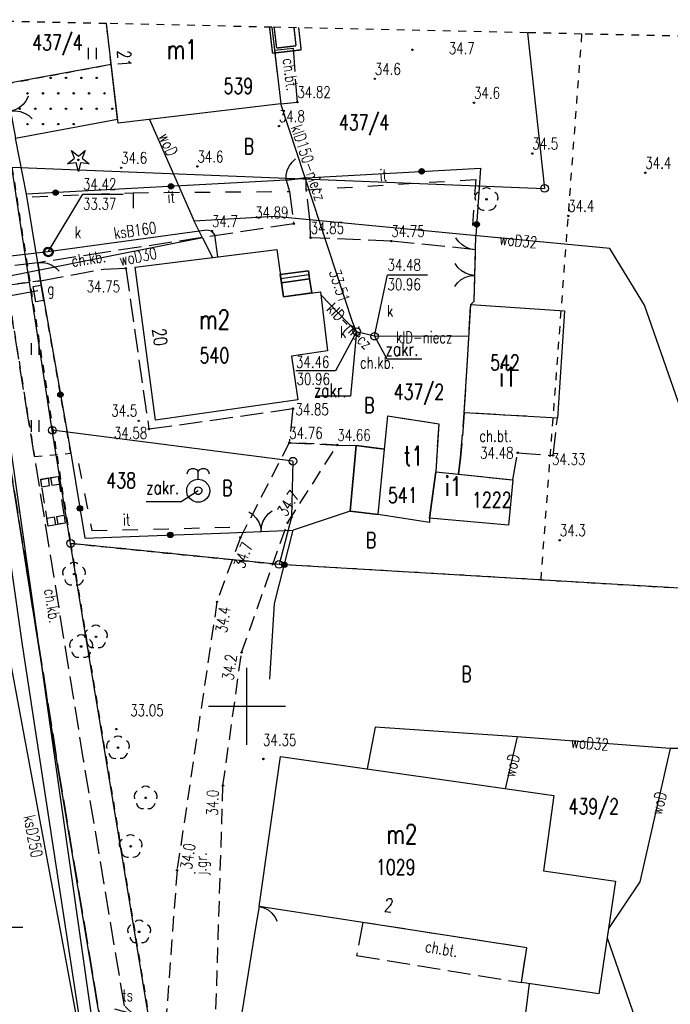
# Model space of a CAD drawing. Header units: millimetres. Extents: x 1427 to 82594, y 2364 to 16149.
# Tile 12 of 58: x 1527 to 1570, y 2451 to 2515. Entities that reach past the tile are written whole.
import ezdxf
from ezdxf.enums import TextEntityAlignment as Align

# ---------------------------------------------------------------- set-up
doc = ezdxf.new("R2010")
doc.units = ezdxf.units.MM
for name, pattern in [('1', [2, 1, -1]), ('2', [1, 0.5, -0.5]), ('4', [1.5, 1, -0.5]), ('423', [2, 1.5, -0.5]), ('424', [1.5, 1, -0.5]), ('901', [0])]:
    doc.linetypes.add(name, pattern=pattern)
for name, color, linetype in [('202-punkt_graniczny', 7, 'Continuous'), ('203-punkt_graniczny', 7, 'Continuous'), ('210-oznaczenie_konturu_uzytku_g', 7, 'Continuous'), ('211-numer_dzialki_ewidencyjnej', 7, 'Continuous'), ('218-kontur_uzytku_gruntowego', 7, 'Continuous'), ('219-dzialka_ewidencyjna', 7, 'Continuous'), ('238-Punkt_adresowy_budynku', 7, 'Continuous'), ('312-budynek_ewidencyjny', 7, 'Continuous'), ('312-oznaczenie_budynku_ewidency', 7, 'Continuous'), ('320-blok_-_kondygnacja_nadziemn', 7, 'Continuous'), ('352-schody', 7, 'Continuous'), ('581-Numer_w_GESUT-SWPOD', 7, 'Continuous'), ('582-Numer_w_GESUT-SKPOD', 7, 'Continuous'), ('brama', 7, 'Continuous'), ('chodnik', 7, 'Continuous'), ('chodnik-Atr17', 7, 'Continuous'), ('drzewo_iglaste', 7, 'Continuous'), ('drzewo_lisciaste', 7, 'Continuous'), ('furtka', 7, 'Continuous'), ('inny_obiekt_zagospodarowania_te', 7, 'Continuous'), ('jezdnia', 7, 'Continuous'), ('jezdnia-Atr17', 7, 'Continuous'), ('kraweznik', 7, 'Continuous'), ('ogrodzenie_trwale', 7, 'Continuous'), ('opisy', 7, 'Continuous'), ('pikieta_naturalna', 7, 'Continuous'), ('pikieta_naturalna-Atr2', 7, 'Continuous'), ('pikieta_sztuczna', 7, 'Continuous'), ('pikieta_sztuczna-Atr2', 7, 'Continuous'), ('przewod_gazowy', 7, 'Continuous'), ('przewod_kanalizacyjny', 7, 'Continuous'), ('przewod_kanalizacyjny-Atr1', 7, 'Continuous'), ('przewod_telekomunikacyjny_podzi', 7, 'Continuous'), ('przewod_wodociagowy', 7, 'Continuous'), ('przewod_wodociagowy-Atr1', 7, 'Continuous'), ('rzedna-Atr2', 7, 'Continuous'), ('rzedna-Atr3', 7, 'Continuous'), ('slupek_telekomunikacyjny-Atr17', 7, 'Continuous'), ('studnia_glebinowa', 7, 'Continuous'), ('studnia_kanalizacyjna', 7, 'Continuous'), ('szafa_gazowa_lub_kontener', 7, 'Continuous'), ('szafa_gazowa_lub_kontener-Atr17', 7, 'Continuous'), ('taras', 7, 'Continuous'), ('trawnik', 7, 'Continuous'), ('wiata', 7, 'Continuous'), ('wjazd_do_poziemia', 7, 'Continuous'), ('wlaz_do_komory_lub_kanalu_-_okr', 7, 'Continuous'), ('Zakres', 7, 'Continuous')]:
    doc.layers.add(name, color=color, linetype=linetype)
doc.styles.add('STYL_ARIAL', font='simplex', dxfattribs={"width": 0.75, "oblique": 0.1})

# ---------------------------------------------------------------- blocks, each defined once
blk = doc.blocks.new('202')
at = {"color": 0}
blk.add_circle((0, 0), 0.25, dxfattribs=at)
blk = doc.blocks.new('203')
at = {"color": 0}
blk.add_circle((0, 0), 0.05, dxfattribs=at)
blk = doc.blocks.new('US22')
at = {"color": 7}
blk.add_polyline3d([(0, 0.25, 0), (0.1352, 0.2103, 0), (0.2274, 0.1039, 0), (0.2475, -0.0356, 0), (0.1889, -0.1637, 0), (0.0704, -0.2399, 0), (-0.0704, -0.2399, 0), (-0.1889, -0.1637, 0), (-0.2475, -0.0356, 0), (-0.2274, 0.1039, 0), (-0.1352, 0.2103, 0), (0, 0.25, 0)], dxfattribs=at)
blk = doc.blocks.new('US14')
at = {"color": 7}
for points in [[(-0.713, 1.089, 0), (-0.6758, 1.2519, 0), (-0.5714, 1.3825, 0), (-0.4208, 1.4548, 0), (-0.2536, 1.4544, 0), (-0.1033, 1.3815, 0), (0.0005, 1.2504, 0)], [(0.0003, 1.2499, 0), (0.1039, 1.3811, 0), (0.2542, 1.4543, 0), (0.4214, 1.4548, 0), (0.5723, 1.3826, 0), (0.6767, 1.252, 0), (0.714, 1.089, 0)], [(0, 0.75, 0), (0.2435, 0.7094, 0), (0.4607, 0.5919, 0), (0.6279, 0.4102, 0), (0.7271, 0.1841, 0), (0.7474, -0.0619, 0), (0.6868, -0.3013, 0), (0.5518, -0.508, 0), (0.357, -0.6596, 0), (0.1234, -0.7398, 0), (-0.1234, -0.7398, 0), (-0.357, -0.6596, 0), (-0.5518, -0.508, 0), (-0.6868, -0.3013, 0), (-0.7474, -0.0619, 0), (-0.7271, 0.1841, 0), (-0.6279, 0.4102, 0), (-0.4607, 0.5919, 0), (-0.2435, 0.7094, 0), (0, 0.75, 0)], [(0, 0.75, 0), (0, 1.25, 0)], [(0, 0.25, 0), (0.1352, 0.2103, 0), (0.2274, 0.1039, 0), (0.2475, -0.0356, 0), (0.1889, -0.1637, 0), (0.0704, -0.2399, 0), (-0.0704, -0.2399, 0), (-0.1889, -0.1637, 0), (-0.2475, -0.0356, 0), (-0.2274, 0.1039, 0), (-0.1352, 0.2103, 0), (0, 0.25, 0)]]:
    blk.add_polyline3d(points, dxfattribs=at)
blk = doc.blocks.new('IB10')
at = {"color": 7}
for points in [[(0, 0.5, 0), (0.5, 0.5, 0)], [(0, 0, 0), (0, 0.5, 0)], [(0, 0, 0), (0.5, 0, 0)], [(0.5, 0, 0), (0.5, 0.5, 0)]]:
    blk.add_polyline3d(points, dxfattribs=at)
blk = doc.blocks.new('PW02')
at = {"color": 7}
blk.add_polyline3d([(0.045, 0, 0), (0.0318, -0.0318, 0), (0, -0.045, 0), (-0.0318, -0.0318, 0), (-0.045, 0, 0), (-0.0318, 0.0318, 0), (0, 0.045, 0), (0.0318, 0.0318, 0), (0.045, 0, 0)], dxfattribs=at)
blk = doc.blocks.new('OK02')
at = {"color": 7}
for points in [[(-0.75, 1.299, 0), (-0.4963, 1.1147, 0), (-0.2865, 0.8817, 0), (-0.1297, 0.6101, 0), (-0.0328, 0.3119, 0), (0, 0, 0)], [(0, 0, 0), (0.0328, 0.3119, 0), (0.1297, 0.6101, 0), (0.2865, 0.8817, 0), (0.4963, 1.1147, 0), (0.75, 1.299, 0)]]:
    blk.add_polyline3d(points, dxfattribs=at)
blk = doc.blocks.new('OK04')
at = {"color": 7}
blk.add_polyline3d([(0, 0.001, 0), (0.0328, 0.3129, 0), (0.1297, 0.6111, 0), (0.2865, 0.8827, 0), (0.4963, 1.1157, 0), (0.75, 1.3, 0)], dxfattribs=at)
blk = doc.blocks.new('PW01')
at = {"color": 7}
blk.add_polyline3d([(0.045, 0, 0), (0.0318, -0.0318, 0), (0, -0.045, 0), (-0.0318, -0.0318, 0), (-0.045, 0, 0), (-0.0318, 0.0318, 0), (0, 0.045, 0), (0.0318, 0.0318, 0), (0.045, 0, 0)], dxfattribs=at)
blk = doc.blocks.new('922')
at = {"color": 0}
blk.add_circle((0, 0), 0.05, dxfattribs=at)
for centre, radius, start, end in [((0, 0.35), 0.4, 50.114, 129.886), ((-0.35, 0.1), 0.4, 119.84816, 203.51949), ((0.35, 0.1), 0.4, 336.88451, 60.15184), ((-0.2, -0.3), 0.4, 187.477, 278.47884), ((0.2, -0.275), 0.425, 262.64593, 349.62892)]:
    blk.add_arc(centre, radius, start, end, dxfattribs=at)
blk = doc.blocks.new('TU04')
at = {"color": 7}
for points in [[(0, 0, 0), (0, 0.75, 0)], [(0.5, 0, 0), (0.5, 0.75, 0)]]:
    blk.add_polyline3d(points, dxfattribs=at)
blk = doc.blocks.new('921')
at = {"color": 0}
for p, q in [((-0.7, -0.25), (-0.25, 0.1)), ((-0.25, 0.1), (-0.45, 0.6)), ((-0.45, 0.6), (0, 0.25)), ((0, 0.25), (0.45, 0.6)), ((0.45, 0.6), (0.25, 0.1)), ((0.25, 0.1), (0.7, -0.25)), ((-0.15, -0.2), (-0.7, -0.25)), ((0, -0.75), (-0.15, -0.2)), ((0.15, -0.2), (0, -0.75)), ((0.7, -0.25), (0.15, -0.2))]:
    blk.add_line(p, q, dxfattribs=at)
blk.add_circle((0, 0), 0.05, dxfattribs=at)
blk = doc.blocks.new('504')
at = {"color": 0}
blk.add_lwpolyline([(0.5, 0.25), (0.5, -0.25), (-0.5, -0.25), (-0.5, 0.25)], close=True, dxfattribs=at)

msp = doc.modelspace()

# ---------------------------------------------------------------- linework, layer by layer
at = {"layer": '218-kontur_uzytku_gruntowego', "color": 3, "linetype": '2'}
for points in [[(1561.316, 2478.821, 0), (1563.975, 2514.25, 0)], [(1526.966, 2505.611, 0), (1530.776, 2481.181, 0)], [(1544.306, 2479.821, 0), (1530.776, 2481.181, 0)], [(1530.776, 2481.181, 0), (1535.866, 2450.391, 0)], [(1530.776, 2481.181, 0), (1544.306, 2479.821, 0)], [(1561.316, 2478.821, 0), (1544.306, 2479.821, 0)], [(1561.316, 2478.821, 0), (1586.056, 2477.341, 0)]]:
    msp.add_polyline3d(points, dxfattribs=at)
at = {"layer": '219-dzialka_ewidencyjna', "color": 7}
for points in [[(1560.445, 2514.328, 0), (1561.546, 2504.231, 0)], [(1529.586, 2488.531, 0), (1526.966, 2505.611, 0)], [(1526.966, 2505.611, 0), (1561.546, 2504.231, 0)], [(1545.206, 2486.521, 0), (1529.586, 2488.531, 0)], [(1530.776, 2481.181, 0), (1529.586, 2488.531, 0)], [(1545.206, 2486.521, 0), (1545.126, 2482.891, 0)], [(1545.126, 2482.891, 0), (1544.306, 2479.821, 0)], [(1544.306, 2479.821, 0), (1530.776, 2481.181, 0)], [(1535.856, 2450.391, 0), (1530.776, 2481.181, 0)], [(1586.056, 2477.341, 0), (1544.306, 2479.821, 0)]]:
    msp.add_polyline3d(points, dxfattribs=at)
at = {"layer": '312-budynek_ewidencyjny', "color": 7}
for points in [[(1533.856, 2508.471, 0), (1533.101, 2514.929, 0)], [(1543.838, 2514.693, 0), (1544.416, 2509.711, 0)], [(1544.416, 2509.711, 0), (1533.856, 2508.471, 0)], [(1534.966, 2499.111, 0), (1544.156, 2500.271, 0)], [(1544.156, 2500.271, 0), (1544.586, 2497.181, 0)], [(1536.276, 2489.191, 0), (1534.966, 2499.111, 0)], [(1544.586, 2497.181, 0), (1546.996, 2497.521, 0)], [(1546.996, 2497.521, 0), (1547.456, 2493.691, 0)], [(1556.536, 2493.061, 0), (1556.756, 2496.701, 0)], [(1556.756, 2496.701, 0), (1562.836, 2496.291, 0)], [(1562.836, 2496.291, 0), (1562.376, 2489.321, 0)], [(1547.456, 2493.691, 0), (1545.126, 2493.331, 0)], [(1545.126, 2493.331, 0), (1545.516, 2490.501, 0)], [(1556.336, 2489.661, 0), (1556.536, 2493.061, 0)], [(1545.516, 2490.501, 0), (1536.276, 2489.191, 0)], [(1551.156, 2487.301, 0), (1551.366, 2489.461, 0)], [(1551.366, 2489.461, 0), (1554.676, 2488.951, 0)], [(1562.376, 2489.321, 0), (1556.336, 2489.661, 0)], [(1554.676, 2488.951, 0), (1554.476, 2485.821, 0)], [(1548.916, 2483.271, 0), (1549.306, 2487.541, 0)], [(1549.306, 2487.541, 0), (1551.156, 2487.301, 0)], [(1554.066, 2482.821, 0), (1554.476, 2485.821, 0)], [(1554.476, 2485.821, 0), (1554.066, 2482.821, 0)], [(1554.476, 2485.821, 0), (1559.486, 2485.311, 0)], [(1559.486, 2485.311, 0), (1559.196, 2482.371, 0)], [(1550.736, 2483.051, 0), (1548.916, 2483.271, 0)], [(1554.066, 2482.551, 0), (1550.736, 2483.051, 0)], [(1559.196, 2482.371, 0), (1554.066, 2482.821, 0)], [(1554.066, 2482.821, 0), (1554.066, 2482.551, 0)], [(1543.016, 2457.621, 0), (1544.406, 2467.361, 0)], [(1544.406, 2467.361, 0), (1562.146, 2464.811, 0)], [(1562.146, 2464.811, 0), (1561.486, 2459.931, 0)], [(1561.486, 2459.931, 0), (1566.146, 2459.251, 0)], [(1566.146, 2459.251, 0), (1565.066, 2451.941, 0)], [(1560.386, 2454.931, 0), (1543.016, 2457.621, 0)], [(1560.056, 2452.681, 0), (1560.386, 2454.931, 0)], [(1565.066, 2451.941, 0), (1560.056, 2452.681, 0)]]:
    msp.add_polyline3d(points, dxfattribs=at)
at = {"layer": '320-blok_-_kondygnacja_nadziemn', "color": 7}
msp.add_polyline3d([(1548.916, 2483.271, 0), (1550.736, 2483.051, 0), (1551.156, 2487.301, 0), (1549.306, 2487.541, 0), (1548.916, 2483.271, 0)], dxfattribs=at)
at = {"layer": '352-schody', "color": 7}
for points in [[(1544.376, 2498.641, 0), (1546.216, 2498.881, 0), (1546.286, 2498.351, 0), (1544.456, 2498.091, 0), (1544.376, 2498.641, 0)], [(1544.376, 2498.641, 0), (1546.216, 2498.881, 0), (1546.286, 2498.351, 0), (1544.456, 2498.091, 0), (1544.376, 2498.641, 0)], [(1544.376, 2498.641, 0), (1544.456, 2498.091, 0), (1546.286, 2498.351, 0), (1546.216, 2498.881, 0), (1544.376, 2498.641, 0)], [(1544.376, 2498.641, 0), (1544.456, 2498.091, 0), (1546.286, 2498.351, 0), (1546.216, 2498.881, 0), (1544.376, 2498.641, 0)], [(1544.415, 2498.372, 0), (1546.247, 2498.649, 0)], [(1544.415, 2498.372, 0), (1546.247, 2498.649, 0)], [(1544.456, 2498.091, 0), (1546.286, 2498.351, 0), (1546.426, 2497.441, 0), (1544.586, 2497.181, 0), (1544.456, 2498.091, 0)], [(1544.456, 2498.091, 0), (1546.286, 2498.351, 0), (1546.426, 2497.441, 0), (1544.586, 2497.181, 0), (1544.456, 2498.091, 0)], [(1544.456, 2498.091, 0), (1544.586, 2497.181, 0), (1546.426, 2497.441, 0), (1546.286, 2498.351, 0), (1544.456, 2498.091, 0)], [(1544.456, 2498.091, 0), (1544.586, 2497.181, 0), (1546.426, 2497.441, 0), (1546.286, 2498.351, 0), (1544.456, 2498.091, 0)]]:
    msp.add_polyline3d(points, dxfattribs=at)
at = {"layer": '581-Numer_w_GESUT-SWPOD', "color": 7}
msp.add_polyline3d([(1539.056, 2484.601, 0), (1537.946, 2483.891, 0), (1535.683, 2483.891, 0)], dxfattribs=at)
at = {"layer": '582-Numer_w_GESUT-SKPOD', "color": 34}
for points in [[(1549.346, 2494.921, 0), (1548.946, 2490.731, 0), (1546.683, 2490.731, 0)], [(1550.506, 2494.631, 0), (1551.306, 2493.171, 0), (1553.569, 2493.171, 0)]]:
    msp.add_polyline3d(points, dxfattribs=at)
at = {"layer": 'brama', "color": 7}
for points in [[(1556.986, 2496.901, 0), (1557.066, 2500.251, 0)], [(1541.086, 2481.881, 0), (1545.216, 2482.041, 0)]]:
    msp.add_polyline3d(points, dxfattribs=at)
at = {"layer": 'chodnik', "color": 7, "linetype": '423'}
for points in [[(1545.236, 2513.311, 0), (1544.016, 2513.171, 0), (1544.416, 2509.711, 0), (1545.496, 2509.831, 0), (1545.236, 2513.311, 0)], [(1534.266, 2451.171, 0), (1531.616, 2467.121, 0), (1528.436, 2486.831, 0), (1528.036, 2489.191, 0), (1526.636, 2497.941, 0), (1528.816, 2498.231, 0), (1528.636, 2499.401, 0), (1526.416, 2499.121, 0), (1525.206, 2507.231, 0), (1523.636, 2506.941, 0), (1526.476, 2488.601, 0), (1529.976, 2466.541, 0), (1532.586, 2450.891, 0), (1533.336, 2449.171, 0), (1535.006, 2446.941, 0), (1536.846, 2448.711, 0), (1534.266, 2451.171, 0)], [(1528.636, 2499.401, 0), (1528.816, 2498.231, 0), (1532.906, 2498.991, 0), (1534.356, 2499.041, 0), (1535.856, 2488.611, 0), (1545.206, 2489.931, 0), (1544.966, 2487.711, 0), (1548.086, 2487.571, 0), (1549.306, 2487.541, 0), (1551.156, 2487.301, 0), (1551.366, 2489.461, 0), (1554.676, 2488.951, 0), (1554.476, 2485.821, 0), (1555.956, 2485.671, 0), (1556.096, 2486.761, 0), (1556.336, 2489.661, 0), (1556.536, 2493.061, 0), (1556.756, 2496.701, 0), (1556.986, 2496.901, 0), (1557.066, 2500.251, 0), (1551.596, 2500.811, 0), (1546.356, 2501.021, 0), (1546.326, 2502.041, 0), (1546.076, 2504.131, 0), (1546.076, 2504.911, 0), (1544.776, 2504.771, 0), (1544.976, 2504.031, 0), (1545.256, 2501.931, 0), (1533.096, 2500.091, 0), (1528.636, 2499.401, 0)], [(1556.336, 2489.661, 0), (1556.096, 2486.761, 0), (1555.956, 2485.671, 0), (1559.486, 2485.311, 0), (1559.796, 2487.071, 0), (1562.096, 2486.891, 0), (1562.376, 2489.321, 0), (1556.336, 2489.661, 0)], [(1549.746, 2456.581, 0), (1549.346, 2454.441, 0), (1560.056, 2452.681, 0), (1560.386, 2454.931, 0), (1549.746, 2456.581, 0)]]:
    msp.add_polyline3d(points, dxfattribs=at)
at = {"layer": 'furtka', "color": 7}
for points in [[(1544.776, 2504.771, 0), (1546.076, 2504.911, 0)], [(1557.066, 2500.251, 0), (1557.086, 2501.151, 0)], [(1528.636, 2499.401, 0), (1528.816, 2498.231, 0)], [(1543.016, 2457.621, 0), (1542.806, 2456.371, 0)]]:
    msp.add_polyline3d(points, dxfattribs=at)
at = {"layer": 'inny_obiekt_zagospodarowania_te', "color": 7, "linetype": '1'}
for points in [[(1546.076, 2504.131, 0), (1557.076, 2504.811, 0), (1556.836, 2501.451, 0)], [(1528.286, 2503.681, 0), (1534.836, 2503.951, 0), (1544.976, 2504.031, 0)], [(1534.836, 2503.951, 0), (1534.836, 2502.061, 0)], [(1531.276, 2486.381, 0), (1532.146, 2482.021, 0), (1541.106, 2482.231, 0)]]:
    msp.add_polyline3d(points, dxfattribs=at)
at = {"layer": 'jezdnia', "color": 7, "linetype": '424'}
for points in [[(1529.976, 2466.541, 0), (1526.476, 2488.601, 0)], [(1541.876, 2474.111, 0), (1544.856, 2482.511, 0), (1548.086, 2487.571, 0), (1544.966, 2487.711, 0), (1541.796, 2481.571, 0), (1540.276, 2477.391, 0), (1537.686, 2459.971, 0), (1536.846, 2448.711, 0), (1540.116, 2447.961, 0), (1540.666, 2465.461, 0), (1541.876, 2474.111, 0)], [(1532.586, 2450.891, 0), (1529.976, 2466.541, 0)]]:
    msp.add_polyline3d(points, dxfattribs=at)
at = {"layer": 'kraweznik', "color": 7}
msp.add_polyline3d([(1550.036, 2441.421, 0), (1540.246, 2443.901, 0), (1538.736, 2444.411, 0), (1537.856, 2444.951, 0), (1536.966, 2445.521, 0), (1535.876, 2446.241, 0), (1535.006, 2446.941, 0), (1533.336, 2449.171, 0), (1532.586, 2450.891, 0), (1529.976, 2466.541, 0), (1526.476, 2488.601, 0), (1523.636, 2506.941, 0), (1522.966, 2511.071, 0), (1522.284, 2515.167, 0)], dxfattribs=at)
at = {"layer": 'ogrodzenie_trwale', "color": 7, "linetype": '901'}
for points in [[(1527.906, 2503.851, 0), (1527.186, 2507.481, 0)], [(1546.076, 2504.911, 0), (1557.396, 2505.551, 0), (1557.086, 2501.151, 0)], [(1544.776, 2504.771, 0), (1527.906, 2503.851, 0)], [(1528.636, 2499.401, 0), (1527.906, 2503.851, 0)], [(1528.816, 2498.231, 0), (1530.786, 2487.031, 0), (1531.696, 2481.531, 0), (1541.086, 2481.881, 0)], [(1548.916, 2483.271, 0), (1545.216, 2482.041, 0)], [(1543.716, 2472.381, 0), (1544.016, 2477.281, 0), (1545.216, 2482.041, 0)], [(1542.806, 2456.371, 0), (1541.386, 2447.631, 0), (1551.406, 2445.461, 0)]]:
    msp.add_polyline3d(points, dxfattribs=at)
at = {"layer": 'ogrodzenie_trwale', "color": 7}
for centre, radius in [((1553.564, 2505.334), 0.175), ((1553.564, 2505.334), 0.158), ((1553.564, 2505.334), 0.14), ((1553.564, 2505.334), 0.122), ((1553.564, 2505.334), 0.105), ((1553.564, 2505.334), 0.0875), ((1553.564, 2505.334), 0.07), ((1553.564, 2505.334), 0.0525), ((1553.564, 2505.334), 0.035), ((1529.798, 2503.954), 0.175), ((1537.287, 2504.362), 0.175), ((1537.287, 2504.362), 0.158), ((1537.287, 2504.362), 0.14), ((1537.287, 2504.362), 0.122), ((1537.287, 2504.362), 0.105), ((1537.287, 2504.362), 0.0875), ((1537.287, 2504.362), 0.07), ((1537.287, 2504.362), 0.0525), ((1537.287, 2504.362), 0.035), ((1529.798, 2503.954), 0.158), ((1529.798, 2503.954), 0.14), ((1529.798, 2503.954), 0.122), ((1529.798, 2503.954), 0.105), ((1529.798, 2503.954), 0.0875), ((1529.798, 2503.954), 0.07), ((1529.798, 2503.954), 0.0525), ((1529.798, 2503.954), 0.035), ((1557.138, 2501.898), 0.175), ((1557.138, 2501.898), 0.158), ((1557.138, 2501.898), 0.14), ((1557.138, 2501.898), 0.122), ((1557.138, 2501.898), 0.105), ((1557.138, 2501.898), 0.0875), ((1557.138, 2501.898), 0.07), ((1557.138, 2501.898), 0.0525), ((1557.138, 2501.898), 0.035), ((1530.115, 2490.844), 0.175), ((1530.115, 2490.844), 0.158), ((1530.115, 2490.844), 0.14), ((1530.115, 2490.844), 0.122), ((1530.115, 2490.844), 0.105), ((1530.115, 2490.844), 0.0875), ((1530.115, 2490.844), 0.07), ((1530.115, 2490.844), 0.0525), ((1530.115, 2490.844), 0.035), ((1531.378, 2483.451), 0.175), ((1531.378, 2483.451), 0.158), ((1531.378, 2483.451), 0.14), ((1531.378, 2483.451), 0.122), ((1531.378, 2483.451), 0.105), ((1531.378, 2483.451), 0.0875), ((1531.378, 2483.451), 0.07), ((1531.378, 2483.451), 0.0525), ((1531.378, 2483.451), 0.035), ((1537.245, 2481.737), 0.175), ((1537.245, 2481.737), 0.158), ((1537.245, 2481.737), 0.14), ((1537.245, 2481.737), 0.122), ((1537.245, 2481.737), 0.105), ((1537.245, 2481.737), 0.0875), ((1537.245, 2481.737), 0.07), ((1537.245, 2481.737), 0.0525), ((1537.245, 2481.737), 0.035), ((1544.649, 2479.793), 0.175), ((1544.649, 2479.793), 0.158), ((1544.649, 2479.793), 0.14), ((1544.649, 2479.793), 0.122), ((1544.649, 2479.793), 0.105), ((1544.649, 2479.793), 0.0875), ((1544.649, 2479.793), 0.07), ((1544.649, 2479.793), 0.0525), ((1544.649, 2479.793), 0.035)]:
    msp.add_circle(centre, radius, dxfattribs=at)
at = {"layer": 'opisy', "color": 7}
for points in [[(1542.216, 2468.111, 0), (1542.216, 2473.111, 0)], [(1539.716, 2470.611, 0), (1544.716, 2470.611, 0)]]:
    msp.add_polyline3d(points, dxfattribs=at)
at = {"layer": 'przewod_gazowy', "color": 40}
msp.add_polyline3d([(1515.336, 2495.371, 0), (1515.606, 2495.391, 0), (1526.766, 2497.261, 0), (1528.646, 2497.611, 0)], dxfattribs=at)
at = {"layer": 'przewod_kanalizacyjny', "color": 34}
for points in [[(1521.752, 2515.179, 0), (1522.146, 2511.971, 0), (1522.626, 2507.271, 0), (1523.696, 2499.451, 0), (1525.936, 2478.311, 0), (1532.146, 2445.021, 0)], [(1549.346, 2494.921, 0), (1549.076, 2495.571, 0), (1544.416, 2509.711, 0)], [(1540.336, 2499.791, 0), (1540.136, 2501.221, 0), (1539.946, 2501.461, 0), (1539.616, 2501.511, 0), (1529.326, 2500.101, 0)], [(1529.326, 2500.101, 0), (1523.696, 2499.451, 0)], [(1549.346, 2494.921, 0), (1547.016, 2497.321, 0)], [(1556.626, 2494.611, 0), (1550.506, 2494.631, 0), (1549.346, 2494.921, 0)], [(1565.606, 2455.591, 0), (1570.326, 2442.001, 0)]]:
    msp.add_polyline3d(points, dxfattribs=at)
at = {"layer": 'przewod_telekomunikacyjny_podzi', "color": 30}
for points in [[(1538.146, 2415.721, 0), (1539.386, 2417.481, 0), (1539.766, 2425.001, 0), (1536.696, 2436.241, 0), (1532.766, 2446.151, 0), (1526.166, 2492.411, 0), (1523.253, 2515.146, 0)], [(1560.556, 2452.611, 0), (1560.216, 2450.001, 0), (1562.866, 2449.451, 0), (1561.906, 2442.561, 0), (1551.096, 2445.141, 0), (1540.766, 2447.601, 0), (1540.896, 2448.991, 0), (1533.646, 2450.961, 0)]]:
    msp.add_polyline3d(points, dxfattribs=at)
at = {"layer": 'przewod_wodociagowy', "color": 5}
for points in [[(1535.896, 2508.711, 0), (1538.806, 2502.091, 0)], [(1573.136, 2482.071, 0), (1572.736, 2483.211, 0), (1568.026, 2496.651, 0), (1565.776, 2500.321, 0), (1544.006, 2502.411, 0), (1538.806, 2502.091, 0)], [(1539.336, 2501.021, 0), (1538.806, 2502.091, 0)], [(1539.336, 2501.021, 0), (1524.276, 2498.031, 0)], [(1539.336, 2501.021, 0), (1539.976, 2499.741, 0)], [(1524.276, 2498.031, 0), (1527.636, 2474.601, 0), (1532.946, 2439.751, 0), (1533.166, 2438.971, 0)], [(1559.776, 2468.621, 0), (1550.546, 2469.261, 0), (1550.026, 2466.551, 0)], [(1559.776, 2468.621, 0), (1558.986, 2465.261, 0)], [(1614.156, 2462.741, 0), (1609.016, 2463.121, 0), (1586.996, 2464.911, 0), (1571.886, 2467.871, 0), (1569.706, 2467.881, 0), (1559.776, 2468.621, 0)], [(1569.706, 2467.881, 0), (1567.726, 2459.211, 0), (1565.696, 2456.191, 0)]]:
    msp.add_polyline3d(points, dxfattribs=at)
at = {"layer": 'rzedna-Atr2', "color": 7}
for points in [[(1529.326, 2500.101, 0), (1531.576, 2503.851, 0), (1534.177, 2503.851, 0)], [(1550.506, 2494.631, 0), (1551.346, 2498.621, 0), (1553.947, 2498.621, 0)], [(1549.346, 2494.921, 0), (1547.976, 2492.381, 0), (1545.407, 2492.381, 0)], [(1520.356, 2452.841, 0), (1525.166, 2456.271, 0), (1527.671, 2456.271, 0)]]:
    msp.add_polyline3d(points, dxfattribs=at)
at = {"layer": 'studnia_kanalizacyjna', "color": 34}
msp.add_polyline3d([(1529.096, 2499.891, 0), (1529.056, 2499.941, 0), (1529.036, 2500.001, 0), (1529.016, 2500.071, 0), (1529.016, 2500.131, 0), (1529.026, 2500.191, 0), (1529.056, 2500.251, 0), (1529.096, 2500.311, 0), (1529.146, 2500.351, 0), (1529.196, 2500.381, 0), (1529.256, 2500.401, 0), (1529.326, 2500.411, 0), (1529.386, 2500.401, 0), (1529.446, 2500.381, 0), (1529.506, 2500.351, 0), (1529.556, 2500.311, 0), (1529.596, 2500.261, 0), (1529.616, 2500.201, 0), (1529.636, 2500.131, 0), (1529.636, 2500.071, 0), (1529.626, 2500.011, 0), (1529.596, 2499.951, 0), (1529.556, 2499.891, 0), (1529.506, 2499.851, 0), (1529.456, 2499.821, 0), (1529.396, 2499.801, 0), (1529.326, 2499.791, 0), (1529.266, 2499.801, 0), (1529.206, 2499.821, 0), (1529.146, 2499.851, 0), (1529.096, 2499.891, 0)], dxfattribs=at)
at = {"layer": 'taras', "color": 7, "const_width": 0.09}
for points in [[(1543.884, 2513.004), (1543.691, 2514.676)], [(1544.148, 2513.337), (1543.989, 2514.71)], [(1545.281, 2514.642), (1545.41, 2513.482)], [(1545.579, 2514.675), (1545.741, 2513.219)], [(1545.741, 2513.219), (1543.884, 2513.004)], [(1545.41, 2513.482), (1544.148, 2513.337)]]:
    msp.add_lwpolyline(points, dxfattribs=at)
at = {"layer": 'trawnik', "color": 7, "linetype": '2'}
for points in [[(1526.556, 2511.011, 0), (1526.556, 2511.011, 0), (1533.406, 2512.281, 0), (1533.096, 2514.93, 0)], [(1528.816, 2498.231, 0), (1526.636, 2497.941, 0), (1528.036, 2489.191, 0), (1528.436, 2486.831, 0), (1530.786, 2487.031, 0), (1528.816, 2498.231, 0)]]:
    msp.add_polyline3d(points, dxfattribs=at)
at = {"layer": 'wiata', "color": 7, "linetype": '4'}
msp.add_polyline3d([(1530.426, 2482.501, 0), (1529.316, 2482.311, 0), (1528.836, 2485.341, 0), (1529.956, 2485.521, 0), (1530.426, 2482.501, 0)], dxfattribs=at)
at = {"layer": 'wjazd_do_poziemia', "color": 7}
msp.add_polyline3d([(1533.826, 2508.731, 0), (1533.406, 2512.281, 0), (1526.556, 2511.011, 0), (1527.186, 2507.481, 0), (1533.826, 2508.731, 0)], dxfattribs=at)
at = {"layer": 'Zakres', "color": 5, "linetype": '2'}
msp.add_polyline3d([(1658.675, 2504.888, 0), (1589.391, 2513.416, 0), (1586.676, 2513.751, 0), (1563.975, 2514.25, 0), (1560.445, 2514.328, 0), (1545.43, 2514.658, 0), (1543.838, 2514.693, 0), (1543.84, 2514.693, 0), (1533.101, 2514.929, 0), (1533.096, 2514.93, 0), (1525.923, 2515.087, 0)], dxfattribs=at)

# ---------------------------------------------------------------- block references
at = {"layer": '202-punkt_graniczny', "color": 7}
for p in [(1561.546, 2504.231), (1529.586, 2488.531), (1545.206, 2486.521), (1530.776, 2481.181), (1544.306, 2479.821)]:
    msp.add_blockref('202', p, dxfattribs=at)
at = {"layer": '203-punkt_graniczny', "color": 7}
msp.add_blockref('203', (1545.126, 2482.891), dxfattribs=at)
at = {"layer": 'brama', "color": 7}
for p, rotation in [((1526.871, 2509.246), 280.11907), ((1557.026, 2498.576), 88.63084000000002), ((1543.151, 2481.961), 2.21735)]:
    msp.add_blockref('OK02', p, dxfattribs=dict(at, rotation=rotation))
at = {"layer": 'drzewo_iglaste', "color": 3}
msp.add_blockref('921', (1531.276, 2506.081), dxfattribs=at)
at = {"layer": 'drzewo_lisciaste', "color": 3}
for p in [(1557.776, 2503.521), (1530.996, 2479.191), (1532.416, 2475.121), (1531.456, 2474.491), (1533.846, 2467.931), (1535.646, 2464.671), (1534.666, 2461.521), (1535.226, 2455.971)]:
    msp.add_blockref('922', p, dxfattribs=at)
at = {"layer": 'furtka', "color": 7}
for p, rotation in [((1544.776, 2504.771), 6.147840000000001), ((1557.066, 2500.251), 88.72824), ((1528.636, 2499.401), 278.74397), ((1543.016, 2457.621), 260.46088)]:
    msp.add_blockref('OK04', p, dxfattribs=dict(at, rotation=rotation))
at = {"layer": 'pikieta_naturalna', "color": 7}
for p in [(1552.966, 2513.231), (1550.526, 2511.341), (1556.966, 2509.791), (1544.296, 2508.271), (1560.746, 2506.491), (1534.056, 2505.571), (1539.006, 2505.651), (1568.086, 2505.241), (1563.086, 2502.441), (1539.946, 2501.461), (1535.196, 2489.141), (1544.856, 2482.511), (1541.796, 2481.571), (1562.536, 2481.391), (1540.276, 2477.391), (1541.876, 2474.111), (1540.666, 2465.461), (1537.686, 2459.971)]:
    msp.add_blockref('PW01', p, dxfattribs=at)
at = {"layer": 'pikieta_sztuczna', "color": 7}
for p in [(1545.496, 2509.831), (1545.256, 2501.931), (1546.356, 2501.021), (1551.596, 2500.811), (1534.356, 2499.041), (1545.206, 2489.931), (1535.856, 2488.611), (1544.966, 2487.711), (1548.086, 2487.571), (1559.796, 2487.071), (1562.096, 2486.891), (1533.746, 2469.131), (1543.296, 2467.191)]:
    msp.add_blockref('PW01', p, dxfattribs=at)
at = {"layer": 'studnia_glebinowa', "color": 7}
msp.add_blockref('US14', (1539.056, 2484.601), dxfattribs=at)
at = {"layer": 'szafa_gazowa_lub_kontener', "color": 52, "rotation": 279.98729}
msp.add_blockref('504', (1528.676, 2497.411), dxfattribs=at)
at = {"layer": 'trawnik', "color": 7}
for p in [(1531.945, 2512.61), (1528.235, 2493.43), (1528.235, 2488.43)]:
    msp.add_blockref('TU04', p, dxfattribs=at)
at = {"layer": 'wiata', "color": 7}
for p, rotation in [((1528.914, 2484.86), 9.12722), ((1529.473, 2485.454), 278.8471), ((1529.807, 2482.392), 99.00137999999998), ((1530.344, 2483.001), 189.7120599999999)]:
    msp.add_blockref('IB10', p, dxfattribs=dict(at, rotation=rotation))
at = {"layer": 'wjazd_do_poziemia', "color": 7}
for p in [(1529.474, 2511.399), (1530.474, 2511.399), (1531.474, 2511.399), (1532.474, 2511.399), (1527.974, 2510.399), (1528.974, 2510.399), (1529.974, 2510.399), (1530.974, 2510.399), (1531.974, 2510.399), (1532.974, 2510.399), (1527.474, 2509.399), (1528.474, 2509.399), (1529.474, 2509.399), (1530.474, 2509.399), (1531.474, 2509.399), (1532.474, 2509.399), (1533.474, 2509.399), (1527.974, 2508.399), (1528.974, 2508.399), (1529.974, 2508.399), (1530.974, 2508.399)]:
    msp.add_blockref('PW02', p, dxfattribs=at)
at = {"layer": 'wlaz_do_komory_lub_kanalu_-_okr', "color": 7}
for p in [(1529.326, 2500.101), (1549.346, 2494.921), (1550.506, 2494.631)]:
    msp.add_blockref('US22', p, dxfattribs=at)

# ---------------------------------------------------------------- texts
at = {"layer": '210-oznaczenie_konturu_uzytku_g', "color": 3, "style": 'STYL_ARIAL', "width": 0.75}
for p in [(1542.015, 2506.159), (1549.837, 2489.349), (1540.614, 2483.979), (1549.953, 2480.593), (1556.146, 2471.906)]:
    msp.add_text('B', height=1, dxfattribs=at).set_placement(p, align=Align.BOTTOM_LEFT)
at = {"layer": '211-numer_dzialki_ewidencyjnej', "color": 7, "style": 'STYL_ARIAL', "width": 0.75}
for s, p in [('437/4', (1528.282, 2514.199)), ('437/4', (1548.193, 2509.011)), ('437/2', (1551.752, 2491.521)), ('438', (1533.096, 2485.771)), ('439/2', (1563.102, 2464.617))]:
    msp.add_text(s, height=1, dxfattribs=at).set_placement(p, align=Align.TOP_LEFT)
at = {"layer": '238-Punkt_adresowy_budynku', "color": 7, "style": 'STYL_ARIAL', "width": 0.75}
for s, rotation, p in [('21', 273.238, (1533.556, 2512.596)), ('20', 277.524, (1535.874, 2494.487)), ('2', 351.985, (1551.343, 2457.009))]:
    msp.add_text(s, height=0.875, rotation=rotation, dxfattribs=at).set_placement(p, align=Align.BOTTOM_CENTER)
at = {"layer": '312-oznaczenie_budynku_ewidency', "color": 7, "style": 'STYL_ARIAL', "width": 0.75}
for s, p in [('m1', (1538.01, 2513.242)), ('m2', (1552.276, 2462.316))]:
    msp.add_text(s, height=1.25, dxfattribs=at).set_placement(p, align=Align.MIDDLE_CENTER)
for s, height, p in [('539', 1, (1540.702, 2511.374)), ('m2', 1.25, (1539.116, 2496.348)), ('540', 1, (1539.146, 2493.891)), ('542', 1, (1558.016, 2493.431)), ('t1', 1.25, (1552.396, 2487.488)), ('541', 1, (1551.376, 2484.811)), ('1029', 1, (1550.596, 2460.671))]:
    msp.add_text(s, height=height, dxfattribs=at).set_placement(p, align=Align.TOP_LEFT)
msp.add_text('i1', height=1.25, dxfattribs=at).set_placement((1559.146, 2491), align=Align.BOTTOM_CENTER)
for s, height, p in [('i1', 1.25, (1555.066, 2483.89)), ('1222', 1, (1556.836, 2483.206))]:
    msp.add_text(s, height=height, dxfattribs=at).set_placement(p, align=Align.BOTTOM_LEFT)
at = {"layer": '581-Numer_w_GESUT-SWPOD', "color": 5, "style": 'STYL_ARIAL', "width": 0.75}
msp.add_text('zakr.', height=0.875, dxfattribs=at).set_placement((1535.683, 2484.119), align=Align.BOTTOM_LEFT)
at = {"layer": '582-Numer_w_GESUT-SKPOD', "color": 34, "style": 'STYL_ARIAL', "width": 0.75}
for p in [(1551.219, 2493.105), (1546.562, 2490.423)]:
    msp.add_text('zakr.', height=0.875, dxfattribs=at).set_placement(p, align=Align.BOTTOM_LEFT)
at = {"layer": 'chodnik-Atr17', "color": 7, "style": 'STYL_ARIAL', "width": 0.75}
for s, rotation, p in [('ch.bt.', 277.242, (1544.317, 2512.606)), ('ch.kb.', 8.403, (1530.92, 2498.912)), ('ch.kb.', 279.161, (1528.827, 2478.147)), ('ch.bt.', 350.667, (1553.713, 2454.452))]:
    msp.add_text(s, height=0.75, rotation=rotation, dxfattribs=at).set_placement(p, align=Align.BOTTOM_LEFT)
for s, p in [('ch.kb.', (1549.556, 2492.322)), ('ch.bt.', (1557.316, 2487.562))]:
    msp.add_text(s, height=0.75, dxfattribs=at).set_placement(p, align=Align.BOTTOM_LEFT)
at = {"layer": 'inny_obiekt_zagospodarowania_te', "color": 7, "style": 'STYL_ARIAL', "width": 0.75}
for rotation, p in [(3.537, (1550.873, 2504.472)), (0.451, (1537.068, 2503.074)), (1.342, (1534.185, 2482.112))]:
    msp.add_text('it', height=0.75, rotation=rotation, dxfattribs=at).set_placement(p, align=Align.BOTTOM_LEFT)
at = {"layer": 'jezdnia-Atr17', "color": 7, "style": 'STYL_ARIAL', "width": 0.75}
msp.add_text('j.gr.', height=0.75, rotation=88.812, dxfattribs=at).set_placement((1539.814, 2459.631), align=Align.BOTTOM_LEFT)
at = {"layer": 'pikieta_naturalna-Atr2', "color": 7, "style": 'STYL_ARIAL', "width": 0.75}
for s, p in [('34.7', (1555.326, 2512.722)), ('34.6', (1550.526, 2511.382)), ('34.6', (1556.966, 2509.832)), ('34.8', (1544.296, 2508.312)), ('34.5', (1560.746, 2506.532)), ('34.6', (1539.006, 2505.692)), ('34.6', (1534.056, 2505.612)), ('34.4', (1568.086, 2505.282)), ('34.4', (1563.086, 2502.482)), ('34.7', (1539.946, 2501.502)), ('34.3', (1562.536, 2481.432))]:
    msp.add_text(s, height=0.75, dxfattribs=at).set_placement(p, align=Align.BOTTOM_LEFT)
msp.add_text('34.5', height=0.75, dxfattribs=at).set_placement((1534.256, 2489.202), align=Align.BOTTOM_CENTER)
for s, rotation, p in [('34.7', 57.448, (1545.411, 2483.463)), ('34.2', 82.037, (1541.685, 2473.066)), ('34.0', 88.2, (1540.584, 2464.332))]:
    msp.add_text(s, height=0.75, rotation=rotation, dxfattribs=at).set_placement(p, align=Align.BOTTOM_CENTER)
for s, rotation, p in [('34.7', 70.017, (1541.622, 2480.546)), ('34.4', 81.543, (1540.301, 2476.283)), ('34.0', 81.543, (1538.021, 2460.933))]:
    msp.add_text(s, height=0.75, rotation=rotation, dxfattribs=at).set_placement(p, align=Align.TOP_CENTER)
at = {"layer": 'pikieta_sztuczna-Atr2', "color": 7, "style": 'STYL_ARIAL', "width": 0.75}
for s, p in [('34.82', (1545.496, 2509.872)), ('34.85', (1546.356, 2501.062)), ('34.75', (1551.596, 2500.852)), ('34.75', (1531.819, 2497.26)), ('34.76', (1544.966, 2487.752)), ('34.66', (1548.086, 2487.612)), ('33.05', (1534.646, 2469.742)), ('34.35', (1543.266, 2467.822))]:
    msp.add_text(s, height=0.75, dxfattribs=at).set_placement(p, align=Align.BOTTOM_LEFT)
for s, p in [('34.89', (1543.836, 2502.062)), ('34.85', (1546.456, 2489.282)), ('34.58', (1534.666, 2487.752)), ('34.48', (1558.446, 2486.462)), ('34.33', (1563.116, 2486.052))]:
    msp.add_text(s, height=0.75, dxfattribs=at).set_placement(p, align=Align.BOTTOM_CENTER)
at = {"layer": 'przewod_kanalizacyjny-Atr1', "color": 34, "style": 'STYL_ARIAL', "width": 0.75}
for s, rotation, p in [('klD150-niecz', 288.24, (1545.429, 2508.329)), ('ksB160', 7.802, (1533.586, 2501.315)), ('klD-niecz', 314.13, (1547.621, 2496.607)), ('klD-niecz', 359.848, (1551.896, 2494.568)), ('ksD250', 280.567, (1528.096, 2463.538))]:
    msp.add_text(s, height=0.75, rotation=rotation, dxfattribs=at).set_placement(p, align=Align.MIDDLE_LEFT)
at = {"layer": 'przewod_wodociagowy-Atr1', "color": 5, "style": 'STYL_ARIAL', "width": 0.75}
for s, rotation, p in [('woD', 293.737, (1536.817, 2507.763)), ('woD32', 354.516, (1558.62, 2500.948)), ('woD30', 11.229, (1533.94, 2499.567)), ('woD32', 355.737, (1563.261, 2468.298)), ('woD', 76.768, (1559.244, 2466.034)), ('woD', 77.135, (1568.787, 2463.587))]:
    msp.add_text(s, height=0.75, rotation=rotation, dxfattribs=at).set_placement(p, align=Align.MIDDLE_LEFT)
at = {"layer": 'rzedna-Atr2', "color": 34, "style": 'STYL_ARIAL', "width": 0.75}
for s, p in [('34.42', (1531.576, 2503.9)), ('34.48', (1551.346, 2498.67)), ('34.46', (1545.407, 2492.36))]:
    msp.add_text(s, height=0.75, dxfattribs=at).set_placement(p, align=Align.BOTTOM_LEFT)
msp.add_text('33.51', height=0.75, rotation=288.24, dxfattribs=at).set_placement((1547.896, 2498.931), align=Align.MIDDLE_LEFT)
at = {"layer": 'rzedna-Atr3', "color": 34, "style": 'STYL_ARIAL', "width": 0.75}
for s, p in [('33.37', (1531.576, 2502.625)), ('30.96', (1551.346, 2497.394)), ('30.96', (1545.441, 2491.258))]:
    msp.add_text(s, height=0.75, dxfattribs=at).set_placement(p, align=Align.BOTTOM_LEFT)
at = {"layer": 'slupek_telekomunikacyjny-Atr17', "color": 30, "style": 'STYL_ARIAL', "width": 0.75}
msp.add_text('ts', height=0.75, dxfattribs=at).set_placement((1534.126, 2451.252), align=Align.BOTTOM_LEFT)
at = {"layer": 'szafa_gazowa_lub_kontener-Atr17', "color": 40, "style": 'STYL_ARIAL', "width": 0.75}
msp.add_text('g', height=0.75, dxfattribs=at).set_placement((1529.255, 2497.112), align=Align.BOTTOM_LEFT)
at = {"layer": 'wlaz_do_komory_lub_kanalu_-_okr', "color": 7, "style": 'STYL_ARIAL', "width": 0.75}
for p in [(1531.046, 2500.782), (1551.306, 2495.682), (1548.266, 2494.302)]:
    msp.add_text('k', height=0.75, dxfattribs=at).set_placement(p, align=Align.BOTTOM_LEFT)

doc.saveas('drawing.dxf')
